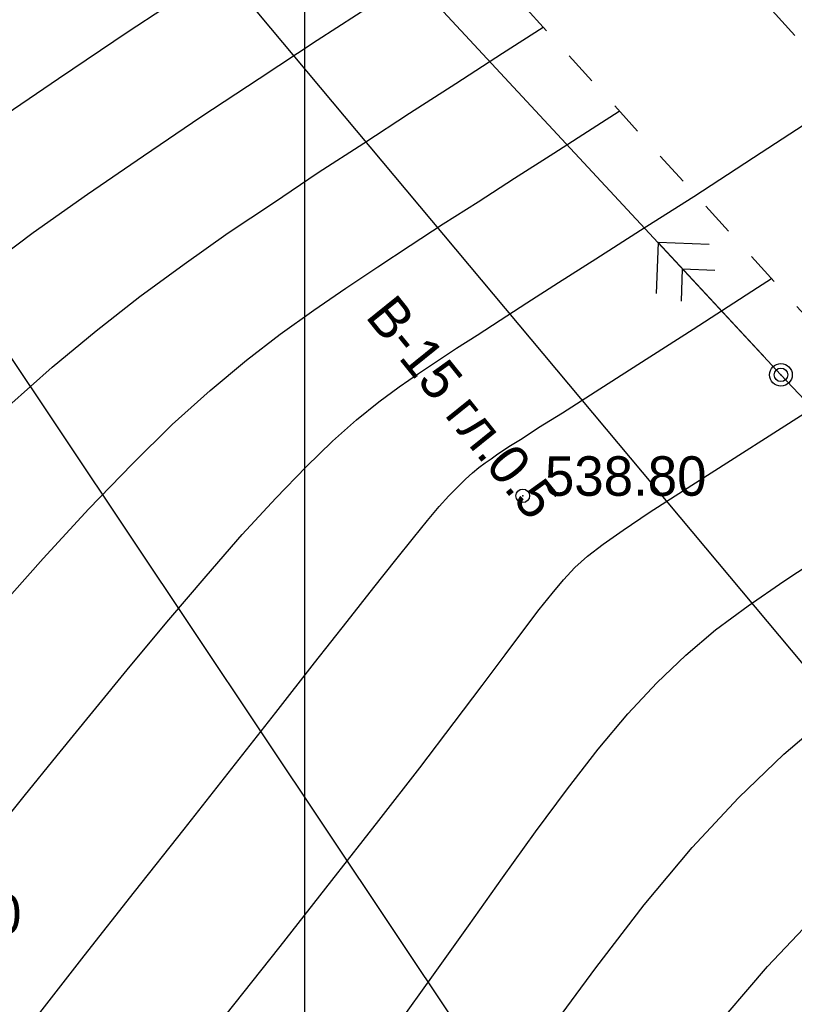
# Model space of a CAD drawing. Extents: x 0 to 370488, y 0 to 4202825.
# Tile 169 of 256: x 360266 to 360283, y 4200409 to 4200431. Entities that reach past the tile are written whole.
import ezdxf

# ---------------------------------------------------------------- set-up
doc = ezdxf.new("R2010")
doc.units = 0
doc.header["$LTSCALE"] = 0.5
doc.header["$MEASUREMENT"] = 0
doc.header["$PDMODE"] = 32
doc.header["$PDSIZE"] = 0.3
doc.linetypes.add('CONTI', pattern=[0])
doc.linetypes.add('Д_ТРОТ_ТРУБА', pattern=[3, 1.5, -1.5])
for name, color, linetype in [('(004) Точки рельефа', 7, 'Continuous'), ('(014) Водопровод', 5, 'ИК_Водопровод -------в--------'), ('(025) Дорога', 7, 'Continuous'), ('GORIZDEFAULT', 32, 'CONTI'), ('PI_TT0', 5, 'CONTI'), ('PI_TTDEFAULT', 5, 'CONTI'), ('SIT_L0', 250, 'CONTI'), ('ХХХ автодор (К)', 7, 'ИК_Водопровод -------в--------')]:
    doc.layers.add(name, color=color, linetype=linetype)
doc.layers.add('(032) Горизонтали утолщенные', color=32, linetype='Continuous', lineweight=30)
doc.styles.add('BM-431', font='txt')
doc.styles.add('D-431', font='txt')
doc.styles.get("Standard").update_dxf_attribs({"font": 'isocpeur.ttf'})
doc.linetypes.add('ИК_Водопровод -------в--------', pattern='A,9,-0.6,["В",Standard,S=1.2,R=0,X=0,Y=-0.6],-1.2', length=10.8)

msp = doc.modelspace()

# ---------------------------------------------------------------- linework, layer by layer
at = {"layer": '(014) Водопровод', "flags": 128}
msp.add_lwpolyline([(360036.438, 4200773.015), (360047.098, 4200750.311), (360089.76, 4200681.101), (360107.619, 4200655.796), (360141.826, 4200594.039), (360149.345, 4200579.998), (360206.507, 4200508.61), (360230.262, 4200479.387), (360306.281, 4200388.525), (360409.154, 4200291.553), (360456.114, 4200244.191), (360490.793, 4200199.337)], dxfattribs=at)
at = {"layer": '(025) Дорога', "linetype": 'Д_ТРОТ_ТРУБА', "flags": 128}
for points in [[(360044.195, 4200796.012), (360041.816, 4200791.773), (360042.358, 4200788.304), (360046.087, 4200780.21), (360059.012, 4200755.887), (360082.266, 4200713.415), (360119.837, 4200651.911), (360154.248, 4200588.273), (360168.952, 4200565.337), (360182.618, 4200547.766), (360213.043, 4200512.044), (360268.283, 4200446.262), (360308.926, 4200401.534), (360387.369, 4200322.593), (360428.116, 4200283.497), (360457.116, 4200256.42), (360464.886, 4200245.444), (360476.507, 4200228.263), (360489.06, 4200214.493), (360499.065, 4200202.984)], [(360034.859, 4200791.392), (360036.733, 4200790.501), (360038.761, 4200786.553), (360042.501, 4200778.433), (360055.492, 4200753.988), (360078.803, 4200711.411), (360116.369, 4200649.915), (360150.8, 4200586.24), (360165.682, 4200563.025), (360179.515, 4200545.24), (360209.989, 4200509.461), (360265.27, 4200443.63), (360306.026, 4200398.778), (360384.565, 4200319.74), (360425.367, 4200280.592), (360454.087, 4200253.775), (360461.596, 4200243.167), (360473.356, 4200225.782), (360486.072, 4200211.833), (360495.233, 4200201.295)]]:
    msp.add_lwpolyline(points, dxfattribs=at)
at = {"layer": '(032) Горизонтали утолщенные', "color": 32}
for points in [[(360265.22, 4200417.41, 540), (360266.27, 4200418.58, 540), (360267.28, 4200419.68, 540), (360268.24, 4200420.67, 540), (360269.13, 4200421.55, 540), (360269.97, 4200422.3, 540), (360270.77, 4200422.97, 540), (360271.52, 4200423.55, 540), (360272.26, 4200424.08, 540), (360272.97, 4200424.57, 540), (360273.68, 4200425.04, 540), (360274.4, 4200425.51, 540), (360275.13, 4200425.99, 540), (360275.9, 4200426.48, 540), (360276.71, 4200427, 540), (360277.58, 4200427.56, 540), (360278.53, 4200428.17, 540), (360279.028, 4200428.489, 540)], [(360274.11, 4200408.24, 538), (360274.91, 4200409.36, 538), (360275.69, 4200410.45, 538), (360276.44, 4200411.51, 538), (360277.17, 4200412.53, 538), (360277.88, 4200413.48, 538), (360278.56, 4200414.36, 538), (360279.22, 4200415.14, 538), (360279.86, 4200415.83, 538), (360280.5, 4200416.44, 538), (360281.16, 4200417, 538), (360281.88, 4200417.53, 538), (360282.67, 4200418.08, 538), (360283.56, 4200418.66, 538), (360284.57, 4200419.31, 538), (360285.73, 4200420.05, 538), (360286.343, 4200420.439, 538)]]:
    msp.add_polyline3d(points, dxfattribs=at)
at = {"linetype": 'Continuous', "elevation": 1.643}
msp.add_lwpolyline([(359968.105, 4200751.148), (360144.875, 4200568.598), (360208.905, 4200501.768), (360248.135, 4200449.088), (360280.365, 4200400.868), (360329.345, 4200345.008), (360410.625, 4200285.188), (360473.125, 4200218.998), (360491.256, 4200199.541)], dxfattribs=at)
at = {"layer": 'GORIZDEFAULT', "color": 32}
for points in [[(360265.12, 4200428.2, 541.5), (360266.61, 4200429.21, 541.5), (360268.15, 4200430.25, 541.5), (360269.73, 4200431.29, 541.5), (360271.32, 4200432.33, 541.5), (360272.89, 4200433.35, 541.5), (360273.977, 4200434.048, 541.5)], [(360264.9, 4200424.94, 541), (360266.05, 4200425.8, 541), (360267.25, 4200426.65, 541), (360268.49, 4200427.5, 541), (360269.76, 4200428.36, 541), (360271.05, 4200429.21, 541), (360272.34, 4200430.06, 541), (360273.64, 4200430.9, 541), (360274.92, 4200431.72, 541), (360275.658, 4200432.198, 541)], [(360265.51, 4200421.96, 540.5), (360266.47, 4200422.82, 540.5), (360267.44, 4200423.62, 540.5), (360268.41, 4200424.38, 540.5), (360269.39, 4200425.1, 540.5), (360270.37, 4200425.79, 540.5), (360271.37, 4200426.46, 540.5), (360272.36, 4200427.13, 540.5), (360273.37, 4200427.78, 540.5), (360274.38, 4200428.44, 540.5), (360275.41, 4200429.1, 540.5), (360276.44, 4200429.77, 540.5), (360277.342, 4200430.345, 540.5)], [(360265.23, 4200412.55, 539.5), (360265.85, 4200413.32, 539.5), (360266.58, 4200414.22, 539.5), (360267.37, 4200415.19, 539.5), (360268.2, 4200416.2, 539.5), (360269.05, 4200417.22, 539.5), (360269.88, 4200418.19, 539.5), (360270.68, 4200419.11, 539.5), (360271.42, 4200419.92, 539.5), (360272.09, 4200420.61, 539.5), (360272.68, 4200421.18, 539.5), (360273.21, 4200421.65, 539.5), (360273.7, 4200422.05, 539.5), (360274.15, 4200422.38, 539.5), (360274.58, 4200422.68, 539.5), (360275, 4200422.96, 539.5), (360275.42, 4200423.24, 539.5), (360275.88, 4200423.53, 539.5), (360276.39, 4200423.86, 539.5), (360276.98, 4200424.24, 539.5), (360277.68, 4200424.69, 539.5), (360278.51, 4200425.22, 539.5), (360279.5, 4200425.85, 539.5), (360280.68, 4200426.6, 539.5), (360282, 4200427.46, 539.5), (360283.44, 4200428.4, 539.5)], [(360266.09, 4200408.39, 539), (360267.18, 4200409.78, 539), (360268.29, 4200411.2, 539), (360269.39, 4200412.59, 539), (360270.45, 4200413.93, 539), (360271.42, 4200415.17, 539), (360272.28, 4200416.27, 539), (360273, 4200417.19, 539), (360273.59, 4200417.94, 539), (360274.08, 4200418.55, 539), (360274.47, 4200419.04, 539), (360274.78, 4200419.42, 539), (360275.04, 4200419.73, 539), (360275.25, 4200419.97, 539), (360275.45, 4200420.17, 539), (360275.62, 4200420.34, 539), (360275.78, 4200420.48, 539), (360275.92, 4200420.6, 539), (360276.06, 4200420.7, 539), (360276.19, 4200420.79, 539), (360276.31, 4200420.88, 539), (360276.45, 4200420.97, 539), (360276.62, 4200421.08, 539), (360276.88, 4200421.24, 539), (360277.24, 4200421.48, 539), (360277.77, 4200421.81, 539), (360278.49, 4200422.27, 539), (360279.44, 4200422.88, 539), (360280.66, 4200423.66, 539), (360282.09, 4200424.58, 539), (360282.397, 4200424.782, 539)], [(360270.29, 4200408.45, 538.5), (360271.52, 4200409.99, 538.5), (360272.66, 4200411.45, 538.5), (360273.7, 4200412.78, 538.5), (360274.61, 4200413.95, 538.5), (360275.37, 4200414.95, 538.5), (360275.99, 4200415.77, 538.5), (360276.5, 4200416.45, 538.5), (360276.91, 4200417, 538.5), (360277.25, 4200417.45, 538.5), (360277.54, 4200417.81, 538.5), (360277.79, 4200418.11, 538.5), (360278.04, 4200418.38, 538.5), (360278.32, 4200418.63, 538.5), (360278.67, 4200418.9, 538.5), (360279.11, 4200419.21, 538.5), (360279.69, 4200419.6, 538.5), (360280.45, 4200420.09, 538.5), (360281.41, 4200420.7, 538.5), (360282.61, 4200421.47, 538.5), (360283.98, 4200422.34, 538.5), (360284.383, 4200422.596, 538.5)], [(360277.43, 4200408.06, 537.5), (360278.51, 4200409.52, 537.5), (360279.58, 4200410.91, 537.5), (360280.64, 4200412.18, 537.5), (360281.67, 4200413.28, 537.5), (360282.67, 4200414.25, 537.5), (360283.66, 4200415.09, 537.5), (360284.65, 4200415.85, 537.5), (360285.65, 4200416.56, 537.5), (360286.67, 4200417.24, 537.5), (360287.73, 4200417.92, 537.5), (360288.301, 4200418.285, 537.5)], [(360272.58, 4200395.55, 537), (360272.98, 4200396.25, 537), (360273.48, 4200397.09, 537), (360274.11, 4200398.12, 537), (360274.96, 4200399.46, 537), (360275.96, 4200401.01, 537), (360277.09, 4200402.71, 537), (360278.32, 4200404.48, 537), (360279.62, 4200406.25, 537), (360280.96, 4200407.97, 537), (360282.31, 4200409.55, 537), (360283.64, 4200410.95, 537), (360284.94, 4200412.18, 537), (360286.2, 4200413.25, 537), (360287.44, 4200414.2, 537), (360288.63, 4200415.05, 537), (360289.79, 4200415.82, 537), (360290.265, 4200416.124, 537)]]:
    msp.add_polyline3d(points, dxfattribs=at)
at = {"layer": 'PI_TT0', "color": 0}
msp.add_circle((360282.607, 4200422.648), 0.25, dxfattribs=at)
msp.add_point((360282.607, 4200422.648), dxfattribs=at)
at = {"layer": 'PI_TTDEFAULT', "color": 5}
msp.add_point((360276.89, 4200419.97, 538.8), dxfattribs=at)
at = {"layer": 'SIT_L0', "color": 250}
for p, q in [((360209.175, 4200501.673), (360282.607, 4200422.648)), ((360279.889, 4200425.58), (360279.842, 4200424.45)), ((360282.266, 4200423.017), (360279.889, 4200425.58)), ((360281.019, 4200425.533), (360279.889, 4200425.58)), ((360280.402, 4200424.281), (360280.43, 4200424.992)), ((360280.43, 4200424.992), (360281.14, 4200424.964)), ((360282.607, 4200422.648), (360346.608, 4200354.556))]:
    msp.add_line(p, q, dxfattribs=at)
at = {"layer": 'ХХХ автодор (К)', "linetype": 'ByBlock', "ltscale": 2, "elevation": 533.015}
msp.add_lwpolyline([(360272.059, 4199657.788), (362253.593, 4199657.788), (362253.593, 4201328.891), (360272.059, 4201328.891)], close=True, dxfattribs=at)
msp.add_lwpolyline([(360272.059, 4199657.788), (362253.593, 4199657.788), (362253.593, 4201328.891), (360272.059, 4201328.891)], close=True, dxfattribs=at)

# ---------------------------------------------------------------- texts
at = {"layer": '(004) Точки рельефа', "style": 'D-431'}
for s, p in [('538.80', (360277.38, 4200419.97)), ('539.70', (360262.21, 4200410.27))]:
    msp.add_text(s, height=0.875, dxfattribs=at).set_placement(p)
at = {"layer": '(014) Водопровод', "color": 0, "linetype": 'Continuous', "style": 'BM-431'}
msp.add_text('В-15 гл.0.5', height=0.875, rotation=308.8775, dxfattribs=at).set_placement((360273.385, 4200423.936, 555.023))

doc.saveas('drawing.dxf')
